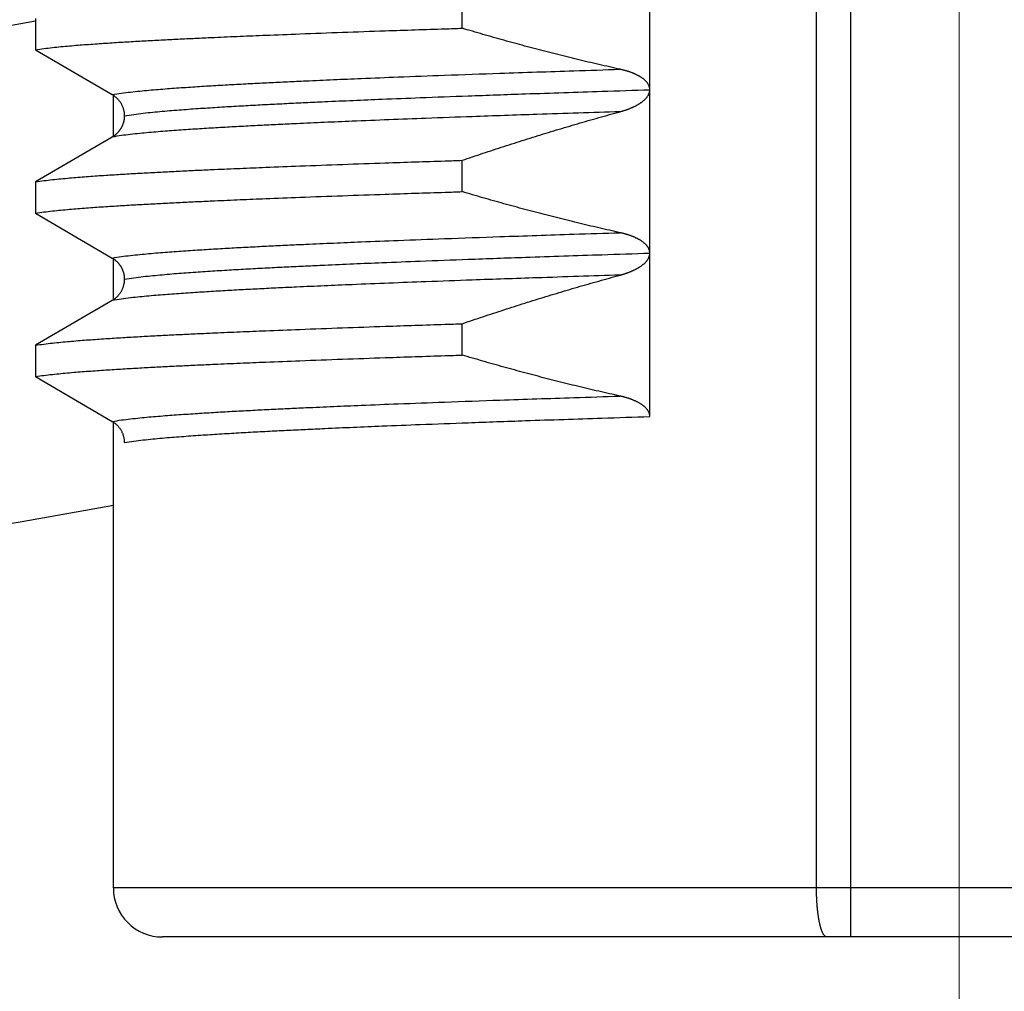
# Model space of a CAD drawing. Header units: millimetres. Extents: x 0 to 1076, y 0 to 742.
# Tile 37 of 124: x 159.75 to 165.78, y 428.47 to 434.41. Entities that reach past the tile are written whole.
import ezdxf

# ---------------------------------------------------------------- set-up
doc = ezdxf.new("R2010")
doc.units = ezdxf.units.MM
doc.header["$LTSCALE"] = 0.454724
doc.linetypes.add('CENTER', pattern=[50.8, 31.75, -6.35, 6.35, -6.35])
doc.layers.add('NoLayerName_001', color=7, linetype='Continuous')

msp = doc.modelspace()

# ---------------------------------------------------------------- linework, layer by layer
at = {"layer": 'NoLayerName_001', "color": 4, "linetype": 'CENTER', "lineweight": 13}
msp.add_line((165.5, 426.875), (165.5, 446.875), dxfattribs=at)
at = {"layer": 'NoLayerName_001', "color": 60, "linetype": 'Continuous', "lineweight": 25}
for p, q in [((164.6263, 429.0999), (164.6263, 439.7162)), ((164.8371, 428.7999), (164.8371, 439.7114)), ((163.6067, 431.9847), (163.6067, 436.9849)), ((162.4586, 434.3609), (162.4586, 434.5526)), ((159.8491, 434.4208), (159.8491, 434.2291)), ((159.8491, 434.2291), (160.3182, 433.9548)), ((160.3252, 433.695), (160.3252, 433.9548)), ((160.3182, 433.695), (159.8491, 433.4208)), ((162.4586, 433.3609), (162.4586, 433.5526)), ((159.8491, 433.4208), (159.8491, 433.2291)), ((159.8491, 433.2291), (160.3182, 432.9548)), ((160.3252, 432.695), (160.3252, 432.9548)), ((160.3182, 432.695), (159.8491, 432.4208)), ((162.4586, 432.3609), (162.4586, 432.5526)), ((159.8491, 432.4208), (159.8491, 432.2291)), ((159.8491, 432.2291), (160.3182, 431.9548)), ((160.3252, 429.0999), (160.3252, 431.9548)), ((171.2252, 429.0999), (160.3252, 429.0999)), ((170.9252, 428.7999), (160.6252, 428.7999))]:
    msp.add_line(p, q, dxfattribs=at)
at = {"layer": 'NoLayerName_001', "color": 7, "linetype": 'Continuous', "lineweight": 25}
for radius, start, end in [(54, 271.93092, 280.50901), (57, 272.99416, 280.43639)]:
    msp.add_arc((150, 487.5), radius, start, end, dxfattribs=at)
at = {"layer": 'NoLayerName_001', "color": 60, "linetype": 'Continuous', "lineweight": 25}
msp.add_arc((160.6252, 429.0999), 0.3, 180, 270.00012, dxfattribs=at)
for points, knots in [([(159.8491, 434.2291), (159.8663, 434.2316), (159.9007, 434.2371), (159.9527, 434.243), (160.0047, 434.2483), (160.0567, 434.2531), (160.1088, 434.2575), (160.1609, 434.2615), (160.2131, 434.2653), (160.2652, 434.2689), (160.3174, 434.2723), (160.3695, 434.2755), (160.4217, 434.2787), (160.4739, 434.2817), (160.5435, 434.2855), (160.6305, 434.2901), (160.7349, 434.2954), (160.8393, 434.3004), (160.9612, 434.3059), (161.1004, 434.312), (161.2745, 434.3191), (161.4834, 434.3273), (161.7272, 434.3363), (162.0232, 434.3467), (162.267, 434.3547), (162.4237, 434.3597), (162.4586, 434.3609)], [0, 0, 0, 0, 0.052271, 0.104543, 0.156813, 0.209084, 0.261357, 0.313631, 0.365904, 0.418176, 0.470446, 0.522717, 0.574987, 0.627258, 0.679528, 0.78407, 0.888612, 0.993154, 1.097695, 1.254507, 1.411319, 1.620402, 1.881755, 2.143109, 2.509004, 2.613545, 2.613545, 2.613545, 2.613545]), ([(163.4245, 434.1099), (163.4028, 434.1147), (163.3595, 434.1243), (163.2947, 434.1391), (163.2299, 434.1542), (163.1651, 434.1697), (163.1005, 434.1856), (163.0359, 434.2017), (162.9715, 434.2182), (162.9071, 434.235), (162.8427, 434.2521), (162.7785, 434.2695), (162.7144, 434.2872), (162.6503, 434.3052), (162.5863, 434.3235), (162.5224, 434.342), (162.4798, 434.3546), (162.4586, 434.3609)], [0, 0, 0, 0, 0.066535, 0.1330739, 0.1996166, 0.2661628, 0.332712, 0.3992638, 0.4658174, 0.5323723, 0.5989277, 0.6654826, 0.732036, 0.7985871, 0.8651345, 0.9316771, 0.9982135, 0.9982135, 0.9982135, 0.9982135]), ([(160.3182, 433.9548), (160.3368, 433.9578), (160.374, 433.9641), (160.4302, 433.9707), (160.4864, 433.9767), (160.5428, 433.982), (160.5991, 433.9868), (160.6555, 433.9913), (160.7119, 433.9954), (160.7684, 433.9993), (160.8248, 434.0031), (160.8813, 434.0067), (160.9377, 434.0101), (160.9942, 434.0134), (161.0695, 434.0177), (161.1636, 434.0227), (161.2766, 434.0285), (161.3896, 434.0339), (161.5214, 434.04), (161.6721, 434.0467), (161.8605, 434.0546), (162.0866, 434.0636), (162.3692, 434.0742), (162.7272, 434.087), (163.0853, 434.099), (163.3303, 434.1069), (163.4245, 434.1099)], [0, 0, 0, 0, 0.056565, 0.113132, 0.169695, 0.226259, 0.282825, 0.339395, 0.395963, 0.45253, 0.509095, 0.565659, 0.622222, 0.678786, 0.73535, 0.848479, 0.961608, 1.074738, 1.187867, 1.35756, 1.527253, 1.75351, 2.036332, 2.375718, 2.828232, 3.111054, 3.111054, 3.111054, 3.111054]), ([(163.436, 434.1073), (163.4341, 434.1077), (163.4302, 434.1086), (163.4264, 434.1095), (163.4245, 434.1099)], [0, 0, 0, 0, 0.00588233, 0.0117641, 0.0117641, 0.0117641, 0.0117641]), ([(163.6067, 433.9843), (163.6066, 433.9862), (163.6065, 433.9902), (163.6056, 433.996), (163.6042, 434.0018), (163.6023, 434.0075), (163.6, 434.0129), (163.5972, 434.0182), (163.594, 434.0232), (163.5906, 434.0279), (163.5868, 434.0325), (163.5828, 434.0368), (163.5786, 434.041), (163.5743, 434.045), (163.5698, 434.0488), (163.5651, 434.0524), (163.5604, 434.0559), (163.5555, 434.0592), (163.5506, 434.0624), (163.5456, 434.0655), (163.5405, 434.0684), (163.5353, 434.0713), (163.5301, 434.074), (163.5248, 434.0766), (163.5195, 434.0791), (163.5142, 434.0815), (163.5087, 434.0839), (163.5033, 434.0861), (163.4978, 434.0883), (163.4923, 434.0904), (163.4868, 434.0924), (163.4812, 434.0943), (163.4756, 434.0961), (163.47, 434.0979), (163.4644, 434.0996), (163.4587, 434.1013), (163.4531, 434.1029), (163.4474, 434.1044), (163.4417, 434.1059), (163.4379, 434.1068), (163.436, 434.1073)], [0, 0, 0, 0, 0.0058929, 0.0118135, 0.0177548, 0.0237033, 0.0296403, 0.0355524, 0.0414535, 0.0473558, 0.0532621, 0.0591676, 0.0650642, 0.0709545, 0.0768425, 0.0827299, 0.0886167, 0.0945017, 0.1003861, 0.1062712, 0.1121569, 0.1180427, 0.1239278, 0.1298127, 0.1356981, 0.1415845, 0.1474723, 0.1533614, 0.1592515, 0.1651424, 0.1710332, 0.1769232, 0.1828116, 0.1886986, 0.1945844, 0.2004694, 0.2063536, 0.2122374, 0.2181206, 0.2240034, 0.2240034, 0.2240034, 0.2240034]), ([(160.3182, 433.9548), (160.3204, 433.9535), (160.3248, 433.9508), (160.3311, 433.9464), (160.3373, 433.9416), (160.3431, 433.9365), (160.3488, 433.9311), (160.3541, 433.9254), (160.3592, 433.9195), (160.3639, 433.9133), (160.3683, 433.9068), (160.3724, 433.9001), (160.3761, 433.8932), (160.3795, 433.8861), (160.3824, 433.8789), (160.385, 433.8715), (160.3873, 433.864), (160.3891, 433.8565), (160.3905, 433.8488), (160.3915, 433.8411), (160.3922, 433.8334), (160.3922, 433.8283), (160.3923, 433.8257)], [0, 0, 0, 0, 0.0077119, 0.0154472, 0.0232042, 0.0309802, 0.0387721, 0.0465766, 0.0543905, 0.0622107, 0.0700345, 0.0778597, 0.0856852, 0.0935095, 0.1013304, 0.1091452, 0.1169507, 0.1247435, 0.1325203, 0.1402779, 0.1480137, 0.1557257, 0.1557257, 0.1557257, 0.1557257]), ([(160.3923, 433.8249), (160.4116, 433.8279), (160.45, 433.8345), (160.5082, 433.8413), (160.5664, 433.8475), (160.6247, 433.853), (160.683, 433.858), (160.7414, 433.8625), (160.7997, 433.8668), (160.8581, 433.8709), (160.9165, 433.8747), (160.975, 433.8784), (161.0334, 433.8819), (161.0918, 433.8853), (161.1697, 433.8897), (161.2671, 433.8949), (161.3841, 433.9008), (161.501, 433.9064), (161.6374, 433.9127), (161.7934, 433.9196), (161.9883, 433.9277), (162.2222, 433.937), (162.5147, 433.9479), (162.8852, 433.961), (163.2557, 433.9735), (163.5092, 433.9816), (163.6067, 433.9847)], [0, 0, 0, 0, 0.058532, 0.117068, 0.175599, 0.23413, 0.292665, 0.351203, 0.40974, 0.468274, 0.526807, 0.585339, 0.643871, 0.702402, 0.760934, 0.877999, 0.995065, 1.11213, 1.229195, 1.404792, 1.580389, 1.814518, 2.10718, 2.458373, 2.926632, 3.219293, 3.219293, 3.219293, 3.219293]), ([(163.4245, 433.8501), (163.4264, 433.8506), (163.4302, 433.8516), (163.436, 433.8533), (163.4417, 433.855), (163.4474, 433.8567), (163.453, 433.8586), (163.4587, 433.8604), (163.4643, 433.8624), (163.4699, 433.8644), (163.4755, 433.8665), (163.4811, 433.8686), (163.4866, 433.8708), (163.4921, 433.8731), (163.4976, 433.8754), (163.5031, 433.8779), (163.5085, 433.8804), (163.5139, 433.883), (163.5192, 433.8857), (163.5245, 433.8884), (163.5297, 433.8913), (163.5348, 433.8943), (163.54, 433.8973), (163.545, 433.9005), (163.55, 433.9038), (163.5549, 433.9072), (163.5597, 433.9107), (163.5644, 433.9144), (163.569, 433.9182), (163.5735, 433.9221), (163.5778, 433.9262), (163.5819, 433.9305), (163.5859, 433.935), (163.5896, 433.9396), (163.5931, 433.9445), (163.5963, 433.9495), (163.5992, 433.9548), (163.6017, 433.9603), (163.6039, 433.9659), (163.6048, 433.9698), (163.6053, 433.9718)], [0, 0, 0, 0, 0.0059565, 0.0119136, 0.0178712, 0.0238291, 0.0297875, 0.0357465, 0.0417061, 0.0476666, 0.0536282, 0.0595912, 0.0655557, 0.0715209, 0.0774862, 0.0834509, 0.0894145, 0.0953767, 0.1013376, 0.1072972, 0.113256, 0.1192146, 0.1251735, 0.1311324, 0.1370913, 0.1430509, 0.1490124, 0.1549769, 0.160942, 0.1669058, 0.172868, 0.1788304, 0.1847952, 0.1907611, 0.1967294, 0.2027073, 0.2087082, 0.2147415, 0.2207806, 0.2267991, 0.2267991, 0.2267991, 0.2267991]), ([(163.6053, 433.9718), (163.6056, 433.9737), (163.6065, 433.9776), (163.6066, 433.9816), (163.6067, 433.9836)], [0, 0, 0, 0, 0.00598571, 0.01194457, 0.01194457, 0.01194457, 0.01194457]), ([(163.4245, 433.8501), (163.2549, 433.8445), (162.9534, 433.8349), (162.5576, 433.8212), (162.2562, 433.8102), (162.0112, 433.8008), (161.804, 433.7924), (161.6156, 433.7844), (161.4649, 433.7776), (161.3331, 433.7714), (161.2201, 433.7658), (161.126, 433.7609), (161.0507, 433.7568), (160.9942, 433.7536), (160.9377, 433.7503), (160.8813, 433.7468), (160.8248, 433.7433), (160.7684, 433.7395), (160.7119, 433.7356), (160.6555, 433.7314), (160.5991, 433.727), (160.5428, 433.7222), (160.4864, 433.7169), (160.4302, 433.7108), (160.374, 433.7043), (160.3368, 433.6979), (160.3182, 433.695)], [0, 0, 0, 0, 0.509078, 0.905028, 1.187849, 1.414107, 1.640364, 1.810056, 1.979749, 2.092878, 2.206008, 2.319137, 2.375701, 2.432265, 2.488829, 2.545392, 2.601956, 2.658521, 2.715088, 2.771656, 2.828225, 2.884792, 2.941356, 2.997919, 3.054486, 3.11105, 3.11105, 3.11105, 3.11105]), ([(162.4586, 433.5526), (162.4798, 433.5598), (162.5224, 433.5743), (162.5863, 433.5957), (162.6502, 433.6168), (162.7143, 433.6378), (162.7784, 433.6585), (162.8427, 433.6789), (162.907, 433.6991), (162.9714, 433.7189), (163.0358, 433.7386), (163.1004, 433.7579), (163.1651, 433.7769), (163.2298, 433.7957), (163.2946, 433.8141), (163.3595, 433.8323), (163.4028, 433.8441), (163.4245, 433.8501)], [0, 0, 0, 0, 0.067382, 0.134769, 0.20216, 0.269554, 0.336949, 0.404346, 0.471742, 0.539139, 0.606534, 0.673928, 0.74132, 0.808709, 0.876096, 0.94348, 1.010861, 1.010861, 1.010861, 1.010861]), ([(160.3923, 433.8235), (160.3923, 433.8218), (160.3922, 433.8183), (160.3919, 433.8132), (160.3914, 433.808), (160.3908, 433.8029), (160.3899, 433.7978), (160.3889, 433.7927), (160.3877, 433.7877), (160.3863, 433.7827), (160.3848, 433.7778), (160.3831, 433.7729), (160.3812, 433.7681), (160.3792, 433.7633), (160.377, 433.7586), (160.3747, 433.754), (160.3722, 433.7495), (160.3696, 433.745), (160.3668, 433.7407), (160.3638, 433.7365), (160.3607, 433.7323), (160.3575, 433.7283), (160.3541, 433.7244), (160.3506, 433.7206), (160.347, 433.7169), (160.3432, 433.7133), (160.3393, 433.7099), (160.3353, 433.7066), (160.3312, 433.7035), (160.327, 433.7005), (160.3227, 433.6977), (160.3197, 433.6959), (160.3182, 433.695)], [0, 0, 0, 0, 0.0051566, 0.0103181, 0.0154846, 0.0206556, 0.02583, 0.0310065, 0.0361836, 0.0413592, 0.0465323, 0.051703, 0.0568716, 0.0620384, 0.0672038, 0.0723684, 0.0775329, 0.0826981, 0.0878643, 0.0930315, 0.0981998, 0.1033692, 0.1085398, 0.1137116, 0.1188848, 0.124059, 0.1292331, 0.1344061, 0.1395767, 0.1447439, 0.1499066, 0.1550639, 0.1550639, 0.1550639, 0.1550639]), ([(159.8491, 433.4208), (159.8663, 433.4233), (159.9007, 433.4288), (159.9527, 433.4347), (160.0047, 433.4401), (160.0567, 433.4448), (160.1088, 433.4492), (160.1609, 433.4532), (160.2131, 433.457), (160.2652, 433.4606), (160.3174, 433.464), (160.3695, 433.4672), (160.4217, 433.4704), (160.4739, 433.4734), (160.5435, 433.4773), (160.6305, 433.4819), (160.7349, 433.4871), (160.8393, 433.4921), (160.9612, 433.4976), (161.1004, 433.5037), (161.2745, 433.5108), (161.4834, 433.519), (161.7272, 433.528), (162.0232, 433.5384), (162.267, 433.5464), (162.4237, 433.5514), (162.4586, 433.5526)], [0, 0, 0, 0, 0.052271, 0.104543, 0.156813, 0.209084, 0.261357, 0.313631, 0.365904, 0.418176, 0.470446, 0.522717, 0.574987, 0.627258, 0.679528, 0.78407, 0.888612, 0.993154, 1.097695, 1.254507, 1.411319, 1.620402, 1.881755, 2.143109, 2.509004, 2.613545, 2.613545, 2.613545, 2.613545]), ([(159.8491, 433.2291), (159.8663, 433.2316), (159.9007, 433.2371), (159.9527, 433.243), (160.0047, 433.2483), (160.0567, 433.2531), (160.1088, 433.2575), (160.1609, 433.2615), (160.2131, 433.2653), (160.2652, 433.2689), (160.3174, 433.2723), (160.3695, 433.2755), (160.4217, 433.2787), (160.4739, 433.2817), (160.5435, 433.2855), (160.6305, 433.2901), (160.7349, 433.2954), (160.8393, 433.3004), (160.9612, 433.3059), (161.1004, 433.312), (161.2745, 433.3191), (161.4834, 433.3273), (161.7272, 433.3363), (162.0232, 433.3467), (162.267, 433.3547), (162.4237, 433.3597), (162.4586, 433.3609)], [0, 0, 0, 0, 0.052271, 0.104543, 0.156813, 0.209084, 0.261357, 0.313631, 0.365904, 0.418176, 0.470446, 0.522717, 0.574987, 0.627258, 0.679528, 0.78407, 0.888612, 0.993154, 1.097695, 1.254507, 1.411319, 1.620402, 1.881755, 2.143109, 2.509004, 2.613545, 2.613545, 2.613545, 2.613545]), ([(163.4245, 433.1099), (163.4028, 433.1147), (163.3595, 433.1243), (163.2947, 433.1391), (163.2299, 433.1542), (163.1651, 433.1697), (163.1005, 433.1856), (163.0359, 433.2017), (162.9715, 433.2182), (162.9071, 433.235), (162.8427, 433.2521), (162.7785, 433.2695), (162.7143, 433.2872), (162.6503, 433.3052), (162.5863, 433.3235), (162.5224, 433.342), (162.4798, 433.3546), (162.4586, 433.3609)], [0, 0, 0, 0, 0.0665344, 0.1330728, 0.199615, 0.2661606, 0.3327093, 0.3992605, 0.4658136, 0.532368, 0.5989228, 0.6654771, 0.7320301, 0.7985806, 0.8651274, 0.9316695, 0.9982054, 0.9982054, 0.9982054, 0.9982054]), ([(160.3182, 432.9548), (160.3368, 432.9578), (160.374, 432.9641), (160.4302, 432.9707), (160.4864, 432.9767), (160.5428, 432.982), (160.5991, 432.9868), (160.6555, 432.9912), (160.7119, 432.9954), (160.7684, 432.9993), (160.8248, 433.0031), (160.8813, 433.0067), (160.9377, 433.0101), (160.9942, 433.0134), (161.0695, 433.0177), (161.1636, 433.0227), (161.2766, 433.0285), (161.3896, 433.0339), (161.5214, 433.04), (161.6721, 433.0467), (161.8605, 433.0546), (162.0866, 433.0636), (162.3692, 433.0742), (162.7272, 433.087), (163.0853, 433.099), (163.3303, 433.1069), (163.4245, 433.1099)], [0, 0, 0, 0, 0.056564, 0.113132, 0.169695, 0.226259, 0.282825, 0.339394, 0.395963, 0.452529, 0.509094, 0.565658, 0.622222, 0.678786, 0.735349, 0.848478, 0.961608, 1.074737, 1.187866, 1.357559, 1.527252, 1.753509, 2.03633, 2.375716, 2.82823, 3.111051, 3.111051, 3.111051, 3.111051]), ([(163.455, 433.1023), (163.4534, 433.1028), (163.45, 433.1037), (163.4449, 433.105), (163.4398, 433.1063), (163.4347, 433.1076), (163.4296, 433.1088), (163.4262, 433.1095), (163.4245, 433.1099)], [0, 0, 0, 0, 0.00524959, 0.0104991, 0.01574832, 0.02099701, 0.02624486, 0.03149156, 0.03149156, 0.03149156, 0.03149156]), ([(163.6067, 432.9835), (163.6066, 432.9853), (163.6066, 432.9888), (163.6059, 432.994), (163.6048, 432.9992), (163.6034, 433.0043), (163.6016, 433.0093), (163.5994, 433.0141), (163.5969, 433.0187), (163.594, 433.0232), (163.5909, 433.0274), (163.5876, 433.0315), (163.5841, 433.0355), (163.5804, 433.0392), (163.5766, 433.0429), (163.5727, 433.0463), (163.5686, 433.0497), (163.5645, 433.0529), (163.5602, 433.056), (163.5559, 433.059), (163.5515, 433.0618), (163.547, 433.0646), (163.5425, 433.0673), (163.5379, 433.0698), (163.5333, 433.0723), (163.5286, 433.0747), (163.5239, 433.077), (163.5192, 433.0793), (163.5144, 433.0814), (163.5096, 433.0835), (163.5047, 433.0855), (163.4999, 433.0875), (163.495, 433.0893), (163.49, 433.0912), (163.4851, 433.0929), (163.4801, 433.0946), (163.4752, 433.0963), (163.4702, 433.0979), (163.4651, 433.0994), (163.4601, 433.1009), (163.4567, 433.1018), (163.455, 433.1023)], [0, 0, 0, 0, 0.0052577, 0.0105381, 0.0158336, 0.0211345, 0.02643, 0.0317096, 0.0369744, 0.0422372, 0.0475049, 0.0527779, 0.0580514, 0.0633167, 0.0685738, 0.0738263, 0.0790769, 0.084327, 0.0895764, 0.0948251, 0.1000739, 0.1053234, 0.1105735, 0.1158238, 0.1210733, 0.1263217, 0.1315696, 0.1368171, 0.1420646, 0.1473118, 0.1525587, 0.1578054, 0.1630522, 0.1682993, 0.1735468, 0.1787947, 0.1840429, 0.1892915, 0.1945404, 0.1997897, 0.2050392, 0.2050392, 0.2050392, 0.2050392]), ([(160.3182, 432.9548), (160.3197, 432.9539), (160.3227, 432.9522), (160.327, 432.9493), (160.3312, 432.9463), (160.3353, 432.9432), (160.3393, 432.9399), (160.3432, 432.9365), (160.347, 432.933), (160.3506, 432.9293), (160.3541, 432.9255), (160.3575, 432.9216), (160.3607, 432.9175), (160.3638, 432.9134), (160.3668, 432.9092), (160.3696, 432.9048), (160.3722, 432.9004), (160.3747, 432.8958), (160.377, 432.8912), (160.3792, 432.8866), (160.3812, 432.8818), (160.3831, 432.877), (160.3848, 432.8721), (160.3863, 432.8671), (160.3877, 432.8621), (160.3889, 432.8571), (160.3899, 432.852), (160.3908, 432.8469), (160.3914, 432.8418), (160.3919, 432.8367), (160.3922, 432.8315), (160.3923, 432.8281), (160.3923, 432.8263)], [0, 0, 0, 0, 0.0051573, 0.01032, 0.0154872, 0.0206578, 0.0258308, 0.0310049, 0.0361792, 0.0413525, 0.0465244, 0.0516951, 0.0568646, 0.0620329, 0.0672001, 0.0723662, 0.0775314, 0.0826958, 0.0878602, 0.0930255, 0.0981922, 0.1033608, 0.1085317, 0.113705, 0.1188809, 0.1240583, 0.1292351, 0.1344097, 0.1395807, 0.1447472, 0.1499087, 0.1550652, 0.1550652, 0.1550652, 0.1550652]), ([(160.3923, 432.8249), (160.4116, 432.8279), (160.45, 432.8345), (160.5082, 432.8413), (160.5664, 432.8475), (160.6247, 432.853), (160.683, 432.858), (160.7413, 432.8625), (160.7997, 432.8668), (160.8581, 432.8709), (160.9165, 432.8747), (160.9749, 432.8784), (161.0334, 432.8819), (161.0918, 432.8853), (161.1697, 432.8897), (161.2671, 432.8949), (161.3841, 432.9008), (161.501, 432.9064), (161.6374, 432.9127), (161.7934, 432.9196), (161.9883, 432.9277), (162.2222, 432.937), (162.5147, 432.9479), (162.8852, 432.961), (163.2557, 432.9735), (163.5092, 432.9816), (163.6067, 432.9847)], [0, 0, 0, 0, 0.058533, 0.117068, 0.175599, 0.234131, 0.292666, 0.351204, 0.409741, 0.468276, 0.526809, 0.585341, 0.643872, 0.702404, 0.760936, 0.878001, 0.995067, 1.112133, 1.229198, 1.404795, 1.580393, 1.814522, 2.107185, 2.458379, 2.926639, 3.219301, 3.219301, 3.219301, 3.219301]), ([(163.4245, 432.8501), (163.4264, 432.8506), (163.4302, 432.8516), (163.436, 432.8533), (163.4417, 432.855), (163.4474, 432.8567), (163.453, 432.8586), (163.4587, 432.8604), (163.4643, 432.8624), (163.4699, 432.8644), (163.4755, 432.8665), (163.4811, 432.8686), (163.4866, 432.8708), (163.4921, 432.8731), (163.4976, 432.8754), (163.5031, 432.8779), (163.5085, 432.8804), (163.5138, 432.883), (163.5192, 432.8857), (163.5244, 432.8884), (163.5297, 432.8913), (163.5348, 432.8942), (163.54, 432.8973), (163.545, 432.9005), (163.55, 432.9038), (163.5549, 432.9072), (163.5597, 432.9107), (163.5644, 432.9143), (163.569, 432.9181), (163.5734, 432.9221), (163.5778, 432.9262), (163.5819, 432.9305), (163.5859, 432.9349), (163.5896, 432.9396), (163.5931, 432.9444), (163.5963, 432.9495), (163.5992, 432.9548), (163.6017, 432.9602), (163.6039, 432.9659), (163.6048, 432.9698), (163.6053, 432.9717)], [0, 0, 0, 0, 0.0059555, 0.0119115, 0.0178679, 0.0238248, 0.0297821, 0.03574, 0.0416985, 0.0476579, 0.0536184, 0.0595803, 0.0655437, 0.0715079, 0.0774721, 0.0834356, 0.0893981, 0.0953593, 0.1013191, 0.1072776, 0.1132353, 0.1191928, 0.1251506, 0.1311084, 0.1370662, 0.1430246, 0.1489851, 0.1549486, 0.1609128, 0.1668754, 0.1728365, 0.1787977, 0.1847612, 0.1907257, 0.1966927, 0.2026696, 0.2086698, 0.2147024, 0.2207408, 0.2267583, 0.2267583, 0.2267583, 0.2267583]), ([(163.6053, 432.9717), (163.6056, 432.9737), (163.6065, 432.9776), (163.6066, 432.9816), (163.6067, 432.9836)], [0, 0, 0, 0, 0.00598444, 0.01194204, 0.01194204, 0.01194204, 0.01194204]), ([(163.4245, 432.8501), (163.2549, 432.8445), (162.9534, 432.8349), (162.5577, 432.8212), (162.2562, 432.8102), (162.0112, 432.8008), (161.804, 432.7924), (161.6156, 432.7844), (161.4649, 432.7776), (161.3331, 432.7714), (161.2201, 432.7658), (161.126, 432.7609), (161.0507, 432.7568), (160.9942, 432.7536), (160.9377, 432.7503), (160.8813, 432.7468), (160.8248, 432.7433), (160.7684, 432.7395), (160.7119, 432.7356), (160.6555, 432.7314), (160.5991, 432.727), (160.5428, 432.7222), (160.4864, 432.7169), (160.4302, 432.7108), (160.374, 432.7043), (160.3368, 432.6979), (160.3182, 432.695)], [0, 0, 0, 0, 0.509081, 0.905033, 1.187856, 1.414115, 1.640373, 1.810066, 1.97976, 2.09289, 2.20602, 2.31915, 2.375715, 2.432279, 2.488843, 2.545407, 2.601971, 2.658536, 2.715103, 2.771672, 2.828241, 2.884808, 2.941372, 2.997936, 3.054503, 3.111068, 3.111068, 3.111068, 3.111068]), ([(160.3923, 432.825), (160.3922, 432.8224), (160.3922, 432.8172), (160.3915, 432.8095), (160.3905, 432.8017), (160.3891, 432.794), (160.3873, 432.7864), (160.3851, 432.7789), (160.3826, 432.7714), (160.3796, 432.7642), (160.3763, 432.757), (160.3726, 432.7501), (160.3685, 432.7434), (160.3641, 432.7369), (160.3594, 432.7306), (160.3543, 432.7246), (160.3489, 432.7189), (160.3433, 432.7134), (160.3374, 432.7083), (160.3312, 432.7035), (160.3248, 432.699), (160.3204, 432.6964), (160.3182, 432.695)], [0, 0, 0, 0, 0.0077536, 0.0155322, 0.0233328, 0.0311516, 0.0389849, 0.0468292, 0.0546811, 0.0625377, 0.0703971, 0.0782581, 0.0861205, 0.0939831, 0.101844, 0.1097002, 0.1175482, 0.1253844, 0.1332048, 0.1410059, 0.1487844, 0.1565377, 0.1565377, 0.1565377, 0.1565377]), ([(162.4586, 432.5526), (162.4798, 432.5598), (162.5224, 432.5743), (162.5863, 432.5957), (162.6502, 432.6168), (162.7143, 432.6378), (162.7784, 432.6585), (162.8427, 432.6789), (162.907, 432.6991), (162.9714, 432.7189), (163.0359, 432.7386), (163.1004, 432.7579), (163.1651, 432.7769), (163.2298, 432.7957), (163.2946, 432.8141), (163.3595, 432.8323), (163.4028, 432.8441), (163.4245, 432.8501)], [0, 0, 0, 0, 0.067383, 0.13477, 0.202162, 0.269556, 0.336952, 0.404349, 0.471747, 0.539144, 0.60654, 0.673934, 0.741327, 0.808717, 0.876104, 0.943489, 1.01087, 1.01087, 1.01087, 1.01087]), ([(159.8491, 432.4208), (159.8663, 432.4233), (159.9007, 432.4288), (159.9527, 432.4347), (160.0047, 432.4401), (160.0567, 432.4448), (160.1088, 432.4492), (160.1609, 432.4532), (160.2131, 432.457), (160.2652, 432.4606), (160.3174, 432.464), (160.3695, 432.4672), (160.4217, 432.4704), (160.4739, 432.4734), (160.5435, 432.4773), (160.6305, 432.4819), (160.7349, 432.4871), (160.8393, 432.4921), (160.9612, 432.4976), (161.1004, 432.5037), (161.2745, 432.5108), (161.4834, 432.519), (161.7272, 432.528), (162.0232, 432.5384), (162.267, 432.5464), (162.4237, 432.5514), (162.4586, 432.5526)], [0, 0, 0, 0, 0.052271, 0.104543, 0.156813, 0.209084, 0.261357, 0.313631, 0.365904, 0.418176, 0.470446, 0.522717, 0.574987, 0.627258, 0.679528, 0.78407, 0.888612, 0.993154, 1.097695, 1.254507, 1.411319, 1.620402, 1.881755, 2.143109, 2.509004, 2.613545, 2.613545, 2.613545, 2.613545]), ([(159.8491, 432.2291), (159.8663, 432.2316), (159.9007, 432.2371), (159.9527, 432.243), (160.0047, 432.2483), (160.0567, 432.2531), (160.1088, 432.2575), (160.1609, 432.2615), (160.2131, 432.2653), (160.2652, 432.2689), (160.3174, 432.2723), (160.3695, 432.2755), (160.4217, 432.2787), (160.4739, 432.2817), (160.5435, 432.2855), (160.6305, 432.2901), (160.7349, 432.2954), (160.8393, 432.3004), (160.9612, 432.3059), (161.1004, 432.312), (161.2745, 432.3191), (161.4834, 432.3273), (161.7272, 432.3363), (162.0232, 432.3467), (162.267, 432.3547), (162.4237, 432.3597), (162.4586, 432.3609)], [0, 0, 0, 0, 0.052271, 0.104543, 0.156813, 0.209084, 0.261357, 0.313631, 0.365904, 0.418176, 0.470446, 0.522717, 0.574987, 0.627258, 0.679528, 0.78407, 0.888612, 0.993154, 1.097695, 1.254507, 1.411319, 1.620402, 1.881755, 2.143109, 2.509004, 2.613545, 2.613545, 2.613545, 2.613545]), ([(163.4245, 432.1099), (163.4028, 432.1147), (163.3595, 432.1243), (163.2947, 432.1391), (163.2299, 432.1542), (163.1651, 432.1697), (163.1005, 432.1856), (163.0359, 432.2017), (162.9715, 432.2182), (162.9071, 432.235), (162.8427, 432.2521), (162.7785, 432.2695), (162.7144, 432.2872), (162.6503, 432.3052), (162.5863, 432.3235), (162.5224, 432.342), (162.4798, 432.3546), (162.4586, 432.3609)], [0, 0, 0, 0, 0.0665349, 0.1330737, 0.1996163, 0.2661624, 0.3327115, 0.3992632, 0.4658168, 0.5323716, 0.5989268, 0.6654816, 0.732035, 0.7985859, 0.8651332, 0.9316757, 0.9982121, 0.9982121, 0.9982121, 0.9982121]), ([(160.3182, 431.9548), (160.3368, 431.9578), (160.374, 431.9641), (160.4302, 431.9707), (160.4864, 431.9767), (160.5428, 431.982), (160.5991, 431.9868), (160.6555, 431.9912), (160.7119, 431.9954), (160.7684, 431.9993), (160.8248, 432.0031), (160.8813, 432.0067), (160.9377, 432.0101), (160.9942, 432.0134), (161.0695, 432.0177), (161.1636, 432.0227), (161.2766, 432.0285), (161.3896, 432.0339), (161.5214, 432.04), (161.6721, 432.0467), (161.8605, 432.0546), (162.0866, 432.0636), (162.3692, 432.0742), (162.7272, 432.087), (163.0853, 432.099), (163.3303, 432.1069), (163.4245, 432.1099)], [0, 0, 0, 0, 0.056565, 0.113132, 0.169696, 0.22626, 0.282827, 0.339396, 0.395965, 0.452532, 0.509097, 0.565661, 0.622225, 0.678789, 0.735353, 0.848483, 0.961613, 1.074743, 1.187872, 1.357566, 1.52726, 1.753518, 2.036341, 2.375729, 2.828245, 3.111068, 3.111068, 3.111068, 3.111068]), ([(163.4359, 432.1073), (163.434, 432.1077), (163.4302, 432.1086), (163.4264, 432.1095), (163.4245, 432.1099)], [0, 0, 0, 0, 0.0058711, 0.01174164, 0.01174164, 0.01174164, 0.01174164]), ([(163.6067, 431.9847), (163.6066, 431.9867), (163.6065, 431.9906), (163.6056, 431.9965), (163.6041, 432.0022), (163.6022, 432.0079), (163.5998, 432.0133), (163.597, 432.0185), (163.5938, 432.0235), (163.5903, 432.0282), (163.5866, 432.0328), (163.5826, 432.0371), (163.5784, 432.0412), (163.574, 432.0452), (163.5695, 432.049), (163.5649, 432.0526), (163.5602, 432.056), (163.5553, 432.0594), (163.5504, 432.0626), (163.5454, 432.0656), (163.5403, 432.0685), (163.5351, 432.0714), (163.5299, 432.0741), (163.5247, 432.0767), (163.5193, 432.0792), (163.514, 432.0816), (163.5086, 432.0839), (163.5032, 432.0862), (163.4977, 432.0883), (163.4922, 432.0904), (163.4866, 432.0924), (163.4811, 432.0943), (163.4755, 432.0962), (163.4699, 432.0979), (163.4643, 432.0997), (163.4587, 432.1013), (163.453, 432.1029), (163.4473, 432.1044), (163.4416, 432.1059), (163.4378, 432.1068), (163.4359, 432.1073)], [0, 0, 0, 0, 0.0058798, 0.0117874, 0.0177186, 0.0236601, 0.0295914, 0.0354959, 0.0413866, 0.0472759, 0.0531679, 0.0590588, 0.0649423, 0.0708208, 0.0766979, 0.082575, 0.0884514, 0.0943256, 0.100199, 0.1060726, 0.1119468, 0.1178211, 0.1236946, 0.1295681, 0.1354422, 0.1413174, 0.1471939, 0.1530718, 0.1589508, 0.1648304, 0.17071, 0.1765888, 0.182466, 0.1883417, 0.1942163, 0.20009, 0.205963, 0.2118355, 0.2177075, 0.2235791, 0.2235791, 0.2235791, 0.2235791]), ([(160.3923, 431.8249), (160.4116, 431.8279), (160.45, 431.8345), (160.5082, 431.8413), (160.5664, 431.8475), (160.6247, 431.853), (160.683, 431.858), (160.7413, 431.8625), (160.7997, 431.8668), (160.8581, 431.8709), (160.9165, 431.8747), (160.9749, 431.8784), (161.0334, 431.8819), (161.0918, 431.8853), (161.1697, 431.8897), (161.2671, 431.8949), (161.3841, 431.9008), (161.501, 431.9064), (161.6374, 431.9127), (161.7934, 431.9196), (161.9883, 431.9277), (162.2222, 431.937), (162.5147, 431.9479), (162.8852, 431.961), (163.2557, 431.9735), (163.5092, 431.9816), (163.6067, 431.9847)], [0, 0, 0, 0, 0.058532, 0.117068, 0.175599, 0.234131, 0.292665, 0.351203, 0.40974, 0.468275, 0.526807, 0.585339, 0.643871, 0.702403, 0.760934, 0.877999, 0.995065, 1.11213, 1.229195, 1.404792, 1.580389, 1.814518, 2.10718, 2.458374, 2.926632, 3.219294, 3.219294, 3.219294, 3.219294]), ([(160.3182, 431.9548), (160.3204, 431.9535), (160.3248, 431.9508), (160.3312, 431.9463), (160.3374, 431.9415), (160.3433, 431.9364), (160.3489, 431.931), (160.3543, 431.9253), (160.3594, 431.9193), (160.3641, 431.913), (160.3685, 431.9065), (160.3726, 431.8998), (160.3763, 431.8928), (160.3796, 431.8857), (160.3826, 431.8784), (160.3852, 431.871), (160.3873, 431.8634), (160.3891, 431.8558), (160.3905, 431.8481), (160.3915, 431.8404), (160.3922, 431.8326), (160.3922, 431.8275), (160.3923, 431.8249)], [0, 0, 0, 0, 0.0077532, 0.0155314, 0.0233322, 0.0311523, 0.0389881, 0.046836, 0.0546921, 0.0625532, 0.0704162, 0.0782791, 0.0861408, 0.094001, 0.1018584, 0.1097108, 0.1175555, 0.1253889, 0.1332077, 0.141008, 0.1487865, 0.1565399, 0.1565399, 0.1565399, 0.1565399]), ([(164.6293, 429.008), (164.6292, 429.01), (164.629, 429.0138), (164.6286, 429.0195), (164.6283, 429.0252), (164.628, 429.031), (164.6277, 429.0367), (164.6275, 429.0425), (164.6273, 429.0482), (164.6271, 429.054), (164.6269, 429.0597), (164.6267, 429.0654), (164.6266, 429.0712), (164.6265, 429.0769), (164.6264, 429.0827), (164.6263, 429.0884), (164.6263, 429.0942), (164.6263, 429.098), (164.6263, 429.0999)], [0, 0, 0, 0, 0.00574695, 0.01149394, 0.01724097, 0.02298804, 0.02873515, 0.03448226, 0.04022938, 0.04597648, 0.05172356, 0.0574706, 0.0632176, 0.06896455, 0.07471142, 0.08045821, 0.0862049, 0.09195146, 0.09195146, 0.09195146, 0.09195146]), ([(164.6895, 428.7999), (164.6877, 428.8003), (164.6837, 428.8007), (164.6788, 428.8042), (164.6746, 428.8082), (164.6711, 428.8128), (164.6681, 428.8177), (164.6653, 428.8227), (164.6628, 428.8279), (164.6605, 428.8332), (164.6584, 428.8386), (164.6565, 428.844), (164.6547, 428.8495), (164.653, 428.855), (164.6514, 428.8605), (164.6499, 428.866), (164.6485, 428.8716), (164.6472, 428.8772), (164.6459, 428.8828), (164.6447, 428.8884), (164.6435, 428.8941), (164.6424, 428.8997), (164.6414, 428.9053), (164.6404, 428.911), (164.6395, 428.9167), (164.6386, 428.9224), (164.6377, 428.928), (164.6369, 428.9337), (164.6361, 428.9394), (164.6354, 428.9451), (164.6347, 428.9508), (164.634, 428.9565), (164.6334, 428.9622), (164.6327, 428.968), (164.6322, 428.9737), (164.6316, 428.9794), (164.6311, 428.9851), (164.6306, 428.9908), (164.6302, 428.9966), (164.6297, 429.0023), (164.6295, 429.0061), (164.6293, 429.008)], [0, 0, 0, 0, 0.0057318, 0.0116722, 0.0175311, 0.0232493, 0.0289872, 0.0347483, 0.0405043, 0.0462552, 0.0520066, 0.0577603, 0.0635149, 0.0692673, 0.0750173, 0.0807658, 0.0865136, 0.0922612, 0.0980087, 0.1037562, 0.1095034, 0.1152506, 0.120998, 0.1267455, 0.1324933, 0.1382412, 0.1439892, 0.1497371, 0.1554846, 0.161232, 0.1669792, 0.1727263, 0.1784734, 0.1842204, 0.1899675, 0.1957145, 0.2014615, 0.2072085, 0.2129554, 0.2187023, 0.2244492, 0.2244492, 0.2244492, 0.2244492])]:
    msp.add_open_spline(points, degree=3, knots=knots, dxfattribs=at)

doc.saveas('drawing.dxf')
